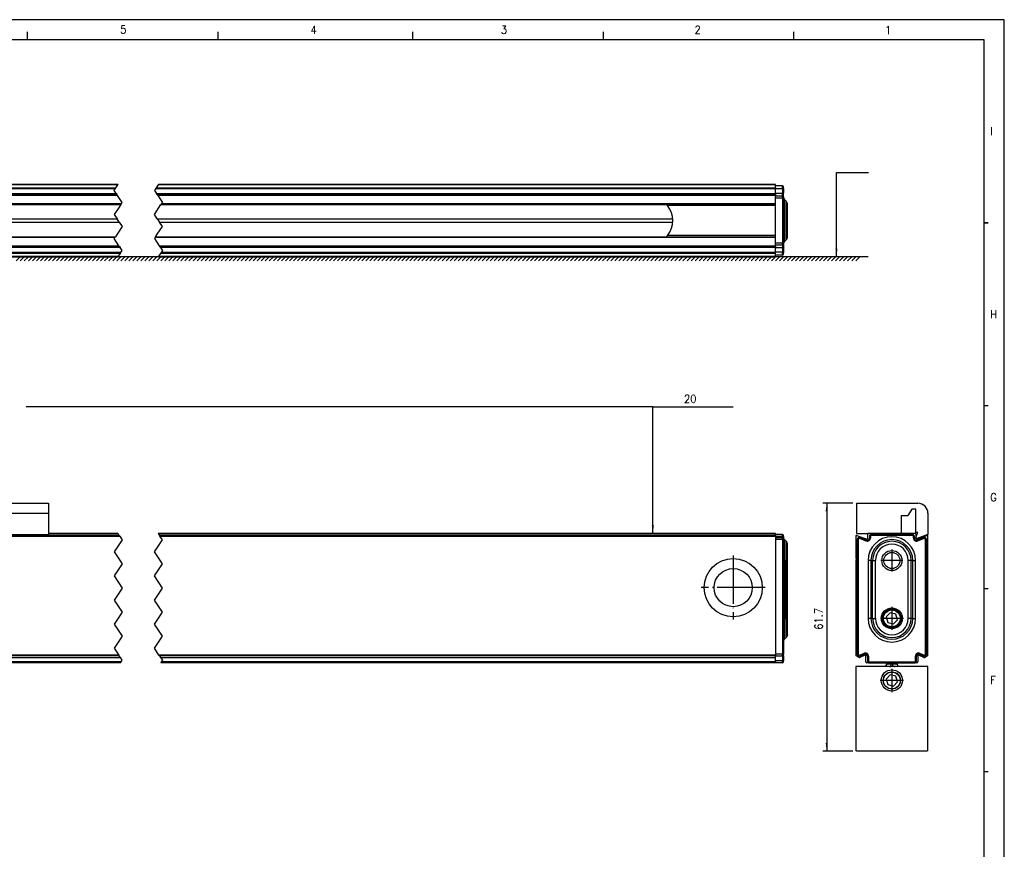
# Model space of a CAD drawing. Header units: inches. Extents: x -1131 to 977, y -1236 to -816.
# Tile 9 of 11: x -782 to -537, y -1023 to -816. Entities that reach past the tile are written whole.
import ezdxf

# ---------------------------------------------------------------- set-up
doc = ezdxf.new("R2010")
doc.units = ezdxf.units.IN
doc.linetypes.add('DOT_CENTER', pattern=[14, 12, -1, 0, -1])
doc.layers.add('1', color=7, linetype='Continuous')
doc.styles.add('CONVERTER_11', font='txt.shx', dxfattribs={"width": 0.9})
doc.dimstyles.new('ME10_DIM_10', dxfattribs={"dimtxt": 2, "dimasz": 2, "dimexe": 1, "dimexo": 1, "dimgap": 1, "dimtad": 1, "dimdec": 1, "dimdsep": 46, "dimtxsty": 'CONVERTER_11', "dimsah": 1, "dimcen": 0.09, "dimclrd": 2, "dimclre": 2, "dimclrt": 2, "dimadec": 0, "dimazin": 0, "dimtfac": 1, "dimtdec": 4, "dimtix": 1, "dimtmove": 0, "dimatfit": 3, "dimfxl": 1, "dimtolj": 1, "dimtzin": 0, "dimarcsym": 0})
doc.dimstyles.get("Standard").update_dxf_attribs({"dimtxt": 0.18, "dimasz": 0.18, "dimexe": 0.18, "dimexo": 0.0625, "dimgap": 0.09, "dimtad": 0, "dimtih": 1, "dimtoh": 1, "dimdec": 4, "dimzin": 0, "dimdsep": 46, "dimtxsty": 'Standard', "dimcen": 0.09, "dimadec": 0, "dimazin": 0, "dimtfac": 1, "dimtdec": 4, "dimtofl": 0, "dimtmove": 0, "dimatfit": 3, "dimfxl": 1, "dimtolj": 1, "dimtzin": 0, "dimarcsym": 0})

# ---------------------------------------------------------------- blocks, each defined once
blk = doc.blocks.new('CABEZA_S__9', base_point=(-574, -998.11))
at = {"color": 7, "linetype": 'Continuous'}
for p, q in [((-574, -977.01), (-574, -997.81)), ((-556, -977.01), (-574, -977.01)), ((-566.75, -976.99), (-566.85, -977.01)), ((-566.66, -976.97), (-566.75, -976.99)), ((-566.65, -976.96), (-566.66, -976.97)), ((-566.56, -976.91), (-566.65, -976.96)), ((-566.5, -976.86), (-566.56, -976.91)), ((-566.48, -976.84), (-566.5, -976.86)), ((-566.42, -976.76), (-566.48, -976.84)), ((-566.39, -976.7), (-566.42, -976.76)), ((-566.37, -976.66), (-566.39, -976.7)), ((-566.35, -976.56), (-566.37, -976.66)), ((-566.35, -976.15), (-566.35, -976.42)), ((-566.35, -976.51), (-566.35, -976.42)), ((-565.15, -976.42), (-566.35, -976.42)), ((-566.35, -976.51), (-566.35, -976.56)), ((-565.45, -977.01), (-565.36, -977)), ((-565.36, -977), (-565.22, -977.01)), ((-565.15, -976.15), (-565.15, -976.42)), ((-565.15, -976.43), (-565.15, -976.42)), ((-565.14, -976.44), (-565.15, -976.43)), ((-565.1, -976.47), (-565.14, -976.44)), ((-565.09, -976.48), (-565.1, -976.47)), ((-564.93, -976.48), (-565.09, -976.48)), ((-564.92, -976.47), (-564.93, -976.48)), ((-564.88, -976.44), (-564.92, -976.47)), ((-564.87, -976.43), (-564.88, -976.44)), ((-564.86, -976.42), (-564.87, -976.43)), ((-564.86, -976.15), (-564.86, -976.42)), ((-563.65, -976.42), (-564.86, -976.42)), ((-564.62, -977), (-564.8, -977.01)), ((-564.57, -977.01), (-564.62, -977)), ((-563.65, -976.42), (-563.65, -976.15)), ((-563.65, -976.42), (-563.65, -976.51)), ((-563.65, -976.51), (-563.65, -976.56)), ((-563.65, -976.56), (-563.63, -976.66)), ((-563.63, -976.66), (-563.61, -976.7)), ((-563.61, -976.7), (-563.58, -976.76)), ((-563.58, -976.76), (-563.52, -976.84)), ((-563.52, -976.84), (-563.5, -976.86)), ((-563.5, -976.86), (-563.44, -976.91)), ((-563.44, -976.91), (-563.35, -976.96)), ((-563.35, -976.96), (-563.34, -976.97)), ((-563.34, -976.97), (-563.25, -976.99)), ((-563.25, -976.99), (-563.15, -977.01)), ((-556, -997.81), (-556, -977.01)), ((-565.4, -979.12), (-566.4, -980.16)), ((-566.4, -980.16), (-566, -981.55)), ((-564, -979.46), (-565.4, -979.12)), ((-563.6, -980.85), (-564, -979.46)), ((-566, -981.55), (-564.6, -981.89)), ((-564.6, -981.89), (-563.6, -980.85)), ((-573.7, -998.11), (-574, -997.81)), ((-556.3, -998.11), (-573.7, -998.11)), ((-556, -997.81), (-556.3, -998.11))]:
    blk.add_line(p, q, dxfattribs=at)
for radius in [2.65, 2.15, 2.1]:
    blk.add_circle((-565, -980.51), radius, dxfattribs=at)
for points, knots in [([(-565.64, -977.01), (-565.59, -977), (-565.5, -976.99), (-565.36, -976.93), (-565.26, -976.83), (-565.18, -976.7), (-565.14, -976.56), (-565.15, -976.46), (-565.15, -976.42)], [0, 0, 0, 0, 0.142945, 0.2862716, 0.4302328, 0.5748704, 0.7200031, 0.8652885, 0.8652885, 0.8652885, 0.8652885]), ([(-564.86, -976.42), (-564.87, -976.46), (-564.88, -976.56), (-564.84, -976.7), (-564.76, -976.83), (-564.66, -976.93), (-564.52, -976.99), (-564.43, -977), (-564.38, -977.01)], [0, 0, 0, 0, 0.1454441, 0.2907339, 0.4355177, 0.5796089, 0.7230494, 0.8660985, 0.8660985, 0.8660985, 0.8660985])]:
    blk.add_open_spline(points, degree=3, knots=knots, dxfattribs=at)
at = {"layer": '1', "color": 2, "linetype": 'DOT_CENTER'}
for p, q in [((-565, -977.59), (-565, -983.42)), ((-562.08, -980.51), (-567.91, -980.51))]:
    blk.add_line(p, q, dxfattribs=at)
blk = doc.blocks.new('SOPORTE_INTERMEDIO_S__10', base_point=(-573.7, -945.21))
at = {"color": 7, "linetype": 'Continuous'}
for p, q in [((-573.7, -936.4), (-558.5, -936.4)), ((-573.7, -943.9), (-573.7, -936.4)), ((-560, -937.9), (-561, -939.4)), ((-559, -937.9), (-560, -937.9)), ((-559, -943.7), (-559, -937.9)), ((-556, -938.9), (-556, -944.2)), ((-562.7, -939.4), (-561, -939.4)), ((-562.7, -939.4), (-562.7, -943.9)), ((-558.53, -943.7), (-559, -943.7)), ((-558.99, -944.94), (-558.5, -943.7)), ((-558.5, -943.7), (-558.53, -943.7)), ((-573.7, -943.9), (-570.8, -943.9)), ((-556, -944.2), (-558.73, -945.2))]:
    blk.add_line(p, q, dxfattribs=at)
for centre, radius, start, end in [((-558.5, -938.9), 2.5, 0, 90), ((-558.8, -945.01), 0.2, 158.6115, 290)]:
    blk.add_arc(centre, radius, start, end, dxfattribs=at)
blk = doc.blocks.new('PERFIL_S__11', base_point=(-574, -976.15))
at = {"color": 7, "linetype": 'Continuous'}
for p, q in [((-574, -944.59), (-574, -950.1)), ((-573.73, -944.4), (-571.27, -945.3)), ((-573.6, -945.42), (-573.35, -945.42)), ((-573.6, -945.42), (-573.6, -973.95)), ((-573.35, -945.42), (-573.35, -973.95)), ((-572.93, -944.95), (-573.01, -945.18)), ((-571.36, -945.79), (-573.01, -945.18)), ((-571.27, -945.55), (-572.93, -944.95)), ((-571.36, -945.79), (-571.27, -945.55)), ((-571, -945.11), (-571, -944.1)), ((-559.2, -943.9), (-570.8, -943.9)), ((-570.6, -944.65), (-570.6, -945.08)), ((-570.6, -944.65), (-570.35, -944.65)), ((-570.35, -945.08), (-570.6, -945.08)), ((-570.35, -944.65), (-570.35, -945.08)), ((-570.1, -944.15), (-570.1, -944.4)), ((-559.9, -944.15), (-570.1, -944.15)), ((-559.9, -944.4), (-570.1, -944.4)), ((-559.9, -944.15), (-559.9, -944.4)), ((-559.4, -944.65), (-559.65, -944.65)), ((-559.65, -945.08), (-559.65, -944.65)), ((-559.4, -945.08), (-559.65, -945.08)), ((-559.4, -945.08), (-559.4, -944.65)), ((-559, -944.1), (-559, -945.11)), ((-558.73, -945.3), (-556.27, -944.4)), ((-557.07, -944.95), (-558.73, -945.55)), ((-558.73, -945.55), (-558.64, -945.79)), ((-556.99, -945.18), (-558.64, -945.79)), ((-556.99, -945.18), (-557.07, -944.95)), ((-556.65, -945.42), (-556.4, -945.42)), ((-556.65, -973.95), (-556.65, -945.42)), ((-556.4, -973.95), (-556.4, -945.42)), ((-556, -974.2), (-556, -944.59)), ((-574, -950.5), (-574, -974.2)), ((-573.84, -950.18), (-573.83, -950.19)), ((-573.83, -950.19), (-573.82, -950.2)), ((-573.82, -950.2), (-573.82, -950.21)), ((-573.82, -950.21), (-573.81, -950.23)), ((-573.8, -950.26), (-573.8, -950.27)), ((-573.8, -950.27), (-573.8, -950.28)), ((-573.8, -950.28), (-573.8, -950.29)), ((-573.8, -950.3), (-573.8, -950.32)), ((-570.21, -950.65), (-570.91, -950.65)), ((-570.91, -950.65), (-570.91, -965.05)), ((-570.21, -950.65), (-569.79, -950.65)), ((-570.21, -950.65), (-570.21, -965.05)), ((-569.79, -965.05), (-569.79, -950.65)), ((-569.79, -950.65), (-569.09, -950.65)), ((-569.09, -965.05), (-569.09, -950.65)), ((-560.91, -965.05), (-560.91, -950.65)), ((-560.21, -950.65), (-560.91, -950.65)), ((-559.79, -950.65), (-560.21, -950.65)), ((-560.21, -965.05), (-560.21, -950.65)), ((-559.79, -950.65), (-559.09, -950.65)), ((-559.79, -965.05), (-559.79, -950.65)), ((-559.09, -965.05), (-559.09, -950.65)), ((-570.21, -965.05), (-570.91, -965.05)), ((-570.21, -965.05), (-569.79, -965.05)), ((-569.79, -965.05), (-569.09, -965.05)), ((-565.4, -963.67), (-566.4, -964.71)), ((-566.4, -964.71), (-566, -966.1)), ((-564, -964.01), (-565.4, -963.67)), ((-564.6, -966.44), (-563.6, -965.4)), ((-563.6, -965.4), (-564, -964.01)), ((-560.21, -965.05), (-560.91, -965.05)), ((-559.79, -965.05), (-560.21, -965.05)), ((-559.79, -965.05), (-559.09, -965.05)), ((-566, -966.1), (-564.6, -966.44)), ((-573.18, -974.79), (-573.9, -974.37)), ((-573.6, -973.95), (-573.35, -973.95)), ((-573.01, -974.18), (-571.88, -973.73)), ((-572.91, -974.41), (-573.01, -974.18)), ((-571.74, -974.21), (-573, -974.79)), ((-572.91, -974.41), (-571.79, -973.96)), ((-571.79, -973.96), (-571.88, -973.73)), ((-571.46, -975.9), (-571.46, -974.39)), ((-571.1, -974.42), (-571.1, -975.65)), ((-571.1, -974.42), (-570.85, -974.42)), ((-571.1, -975.65), (-570.85, -975.65)), ((-570.85, -974.42), (-570.85, -975.65)), ((-559.15, -974.42), (-558.9, -974.42)), ((-559.15, -975.65), (-559.15, -974.42)), ((-558.9, -975.65), (-559.15, -975.65)), ((-558.9, -975.65), (-558.9, -974.42)), ((-558.54, -974.39), (-558.54, -975.9)), ((-557, -974.79), (-558.26, -974.21)), ((-558.12, -973.73), (-558.21, -973.96)), ((-558.21, -973.96), (-557.09, -974.41)), ((-558.12, -973.73), (-556.99, -974.18)), ((-557.09, -974.41), (-556.99, -974.18)), ((-556.1, -974.37), (-556.82, -974.79)), ((-556.4, -973.95), (-556.65, -973.95)), ((-570.82, -976.1), (-571.26, -976.1)), ((-570.6, -976.15), (-570.6, -975.9)), ((-570.6, -975.9), (-559.4, -975.9)), ((-570.6, -976.15), (-559.4, -976.15)), ((-559.4, -976.15), (-559.4, -975.9)), ((-558.74, -976.1), (-559.18, -976.1))]:
    blk.add_line(p, q, dxfattribs=at)
for centre, radius in [((-565, -950.65), 2.5), ((-565, -950.65), 2), ((-565, -965.05), 2.6), ((-565, -965.05), 2.35), ((-565, -965.05), 2.1)]:
    blk.add_circle(centre, radius, dxfattribs=at)
for centre, radius, start, end in [((-573.8, -944.59), 0.2, 70, 180), ((-573.1, -945.42), 0.5, 69.8637, 180), ((-573.1, -945.42), 0.25, 69.8637, 180), ((-571.1, -945.08), 0.75, 249.8637, 0), ((-571.1, -945.08), 0.5, 249.8637, 0), ((-571.2, -945.11), 0.2, 250, 0), ((-570.8, -944.1), 0.2, 90, 180), ((-565, -950.65), 5.91, 0, 180), ((-570.1, -944.65), 0.5, 90, 180), ((-570.1, -944.65), 0.25, 90, 180), ((-565, -950.65), 5.21, 0, 180), ((-565, -950.65), 4.79, 0, 180), ((-559.9, -944.65), 0.5, 0, 90), ((-559.9, -944.65), 0.25, 0, 90), ((-558.9, -945.08), 0.75, 180, 290.1363), ((-558.9, -945.08), 0.5, 180, 290.1363), ((-559.2, -944.1), 0.2, 360, 90), ((-558.8, -945.11), 0.2, 180, 290), ((-556.9, -945.42), 0.5, 0, 110.1363), ((-556.9, -945.42), 0.25, 0, 110.1363), ((-556.2, -944.59), 0.2, 0, 110), ((-565, -950.65), 4.09, 0, 180), ((-574, -950.3), 0.2, 270, 90), ((-565, -965.05), 5.91, 180, 0), ((-565, -965.05), 5.21, 180, 0), ((-565, -965.05), 4.79, 180, 0), ((-565, -965.05), 4.09, 180, 0), ((-573.8, -974.2), 0.2, 180, 240), ((-573.1, -973.95), 0.5, 180, 291.8014), ((-573.1, -973.95), 0.25, 180, 291.8014), ((-573.08, -974.61), 0.2, 240, 295), ((-571.6, -974.42), 0.75, 0, 111.8014), ((-571.6, -974.42), 0.5, 0, 111.8014), ((-571.66, -974.39), 0.2, 0, 115), ((-570.6, -975.65), 0.5, 180, 270), ((-570.6, -975.65), 0.25, 180, 270), ((-559.4, -975.65), 0.25, 270, 0), ((-559.4, -975.65), 0.5, 270, 0), ((-558.4, -974.42), 0.75, 68.1986, 180), ((-558.4, -974.42), 0.5, 68.1986, 180), ((-558.34, -974.39), 0.2, 65, 180), ((-556.9, -973.95), 0.5, 248.1986, 0), ((-556.92, -974.61), 0.2, 245, 300), ((-556.9, -973.95), 0.25, 248.1986, 0), ((-556.2, -974.2), 0.2, 300, 0), ((-571.26, -975.9), 0.2, 180, 270), ((-570.6, -975.65), 0.5, 244.1582, 247.5001), ((-559.4, -975.65), 0.5, 270, 295.8419), ((-558.74, -975.9), 0.2, 270, 0)]:
    blk.add_arc(centre, radius, start, end, dxfattribs=at)
at = {"layer": '1', "color": 2, "linetype": 'DOT_CENTER'}
for p, q in [((-565, -947.9), (-565, -953.4)), ((-562.25, -950.65), (-567.75, -950.65)), ((-565, -962.19), (-565, -967.91)), ((-562.14, -965.05), (-567.86, -965.05))]:
    blk.add_line(p, q, dxfattribs=at)
blk = doc.blocks.new('S_1140__12', base_point=(-574, -998.11))
for name, p in [('SOPORTE_INTERMEDIO_S__10', (-573.7, -945.21)), ('PERFIL_S__11', (-574, -976.15)), ('CABEZA_S__9', (-574, -998.11))]:
    blk.add_blockref(name, p)
blk = doc.blocks.new('*D55')
at = {"layer": '1', "color": 2, "linetype": 'Continuous'}
for p, q in [((-574.7, -936.4), (-582.22, -936.4)), ((-581.22, -936.4), (-581.22, -998.11)), ((-574.7, -998.11), (-582.22, -998.11))]:
    blk.add_line(p, q, dxfattribs=at)
at = {"layer": '1', "color": 2}
for points in [[(-580.96, -938.4), (-581.48, -938.4), (-581.22, -936.4)], [(-581.48, -996.11), (-580.96, -996.11), (-581.22, -998.11)]]:
    blk.add_solid(points, dxfattribs=at)
at = {"layer": '1', "color": 2, "insert": (-582.22, -967.87), "char_height": 2, "attachment_point": 7, "rotation": 90, "line_spacing_factor": 0.60024, "style": 'CONVERTER_11'}
blk.add_mtext('61.7', dxfattribs=at)
blk = doc.blocks.new('PERFIL_S__29', base_point=(-1001, -875))
at = {"color": 7, "linetype": 'Continuous'}
for p, q in [((-823.35, -858), (-758.3, -858)), ((-823.23, -857.82), (-758.18, -857.82)), ((-757.7, -857.1), (-822.75, -857.1)), ((-757.63, -857), (-822.68, -857)), ((-748.3, -858), (-594, -858)), ((-748.18, -857.82), (-594, -857.82)), ((-594, -857.1), (-747.7, -857.1)), ((-594, -857), (-747.63, -857)), ((-594, -857.1), (-594, -857)), ((-594, -857.82), (-594, -857.1)), ((-592.25, -857.4), (-594, -857.4)), ((-594, -857.82), (-594, -858)), ((-594, -859.26), (-594, -858)), ((-592.25, -858.09), (-592.25, -857.4)), ((-592.02, -858.03), (-592, -857.99)), ((-592, -857.99), (-592, -857.65)), ((-592, -857.99), (-592, -859.12)), ((-823.17, -859.26), (-758.13, -859.26)), ((-757.94, -859.54), (-822.98, -859.54)), ((-757.8, -859.74), (-822.85, -859.74)), ((-748.13, -859.26), (-594, -859.26)), ((-594, -859.54), (-747.94, -859.54)), ((-594, -859.74), (-747.8, -859.74)), ((-592.25, -858.09), (-594, -858.09)), ((-594, -859.21), (-592.25, -859.21)), ((-594, -859.54), (-594, -859.26)), ((-594, -859.54), (-594, -859.74)), ((-594, -860.18), (-594, -859.74)), ((-592.25, -859.9), (-594, -859.9)), ((-594, -860.4), (-594, -860.18)), ((-592.25, -860.4), (-594, -860.4)), ((-594, -871.6), (-594, -860.4)), ((-592.25, -858.09), (-592.25, -859.21)), ((-592.25, -859.9), (-592.25, -859.21)), ((-592.25, -860.4), (-592.25, -859.9)), ((-592.25, -860.4), (-592, -860.4)), ((-592.25, -860.4), (-592.25, -871.6)), ((-592, -860.15), (-592, -859.12)), ((-592, -859.14), (-592, -859.12)), ((-592, -860.4), (-592, -860.15)), ((-592, -860.4), (-592, -871.6)), ((-821.99, -861.97), (-756.94, -861.97)), ((-821.86, -861.77), (-756.81, -861.77)), ((-746.94, -861.97), (-594, -861.97)), ((-746.81, -861.77), (-594, -861.77)), ((-621, -861.97), (-621, -862.12)), ((-620.85, -862.3), (-621, -862.12)), ((-594, -862.3), (-620.85, -862.3)), ((-591.71, -860.79), (-591.29, -861.21)), ((-591.71, -871.21), (-591.71, -860.79)), ((-591.29, -870.79), (-591.29, -861.21)), ((-591, -862.14), (-591.02, -861.74)), ((-591, -870.09), (-591, -862.14)), ((-822.97, -865.56), (-757.93, -865.56)), ((-822.42, -866.39), (-757.37, -866.39)), ((-747.93, -865.56), (-619.59, -865.56)), ((-747.37, -866.39), (-619.58, -866.39)), ((-758.45, -870.23), (-823.5, -870.23)), ((-823.37, -870.03), (-758.32, -870.03)), ((-594, -870.23), (-748.45, -870.23)), ((-748.32, -870.03), (-594, -870.03)), ((-621, -869.87), (-620.85, -869.7)), ((-621, -869.87), (-621, -870.03)), ((-594, -869.7), (-620.85, -869.7)), ((-822.51, -872.26), (-757.46, -872.26)), ((-822.37, -872.46), (-757.33, -872.46)), ((-757.14, -872.74), (-822.18, -872.74)), ((-747.46, -872.26), (-594, -872.26)), ((-747.33, -872.46), (-594, -872.46)), ((-594, -872.74), (-747.14, -872.74)), ((-592.25, -871.6), (-594, -871.6)), ((-594, -871.82), (-594, -871.6)), ((-594, -872.26), (-594, -871.82)), ((-592.25, -872.1), (-594, -872.1)), ((-594, -872.46), (-594, -872.26)), ((-594, -872.46), (-594, -872.74)), ((-594, -874), (-594, -872.74)), ((-592.25, -871.6), (-592, -871.6)), ((-592.25, -872.1), (-592.25, -871.6)), ((-592.25, -872.1), (-592.25, -872.79)), ((-592, -871.85), (-592, -871.6)), ((-592, -871.85), (-591.98, -871.74)), ((-592, -871.91), (-592, -871.89)), ((-592, -871.91), (-592, -872.88)), ((-591.71, -871.21), (-591.29, -870.79)), ((-822.68, -875), (-757.63, -875)), ((-822.61, -874.9), (-757.57, -874.9)), ((-757.09, -874.18), (-822.13, -874.18)), ((-756.96, -874), (-822.01, -874)), ((-747.63, -875), (-594, -875)), ((-747.57, -874.9), (-594, -874.9)), ((-594, -874.18), (-747.09, -874.18)), ((-594, -874), (-746.96, -874)), ((-592.25, -872.79), (-594, -872.79)), ((-592.25, -873.91), (-594, -873.91)), ((-594, -874.18), (-594, -874)), ((-594, -874.9), (-594, -874.18)), ((-592.25, -874.6), (-594, -874.6)), ((-594, -874.9), (-594, -875)), ((-592.25, -872.79), (-592.25, -873.91)), ((-592.25, -874.6), (-592.25, -873.91)), ((-592.02, -873.97), (-592, -874.01)), ((-592, -872.88), (-592, -874.01)), ((-592, -874.35), (-592, -874.01))]:
    blk.add_line(p, q, dxfattribs=at)
at = {"color": 2, "linetype": 'DOT_CENTER'}
for p, q in [((-758.63, -858.5), (-758.3, -858)), ((-758.3, -858), (-758.18, -857.82)), ((-758.18, -857.82), (-757.7, -857.1)), ((-757.7, -857.1), (-757.63, -857)), ((-748.3, -858), (-748.63, -858.5)), ((-748.18, -857.82), (-748.3, -858)), ((-747.7, -857.1), (-748.18, -857.82)), ((-747.63, -857), (-747.7, -857.1)), ((-758.13, -859.26), (-758.63, -858.5)), ((-758.13, -859.26), (-757.94, -859.54)), ((-757.8, -859.74), (-757.94, -859.54)), ((-756.63, -861.5), (-757.8, -859.74)), ((-748.63, -858.5), (-748.13, -859.26)), ((-747.94, -859.54), (-748.13, -859.26)), ((-747.94, -859.54), (-747.8, -859.74)), ((-747.8, -859.74), (-746.63, -861.5)), ((-757.42, -862.69), (-758.63, -864.5)), ((-756.94, -861.97), (-757.42, -862.69)), ((-756.94, -861.97), (-756.81, -861.77)), ((-756.81, -861.77), (-756.63, -861.5)), ((-748.63, -864.5), (-746.99, -862.04)), ((-746.99, -862.04), (-746.94, -861.97)), ((-746.81, -861.77), (-746.94, -861.97)), ((-746.63, -861.5), (-746.81, -861.77)), ((-758.63, -864.5), (-757.93, -865.56)), ((-747.93, -865.56), (-748.63, -864.5)), ((-757.37, -866.39), (-757.93, -865.56)), ((-756.63, -867.5), (-757.92, -869.43)), ((-757.37, -866.39), (-756.63, -867.5)), ((-747.93, -865.56), (-747.37, -866.39)), ((-747.92, -869.43), (-746.63, -867.5)), ((-746.63, -867.5), (-747.37, -866.39)), ((-758.63, -870.5), (-758.45, -870.23)), ((-758.45, -870.23), (-758.32, -870.03)), ((-757.92, -869.43), (-758.32, -870.03)), ((-748.45, -870.23), (-748.63, -870.5)), ((-748.32, -870.03), (-748.45, -870.23)), ((-748.32, -870.03), (-747.92, -869.43)), ((-757.46, -872.26), (-758.63, -870.5)), ((-757.33, -872.46), (-757.46, -872.26)), ((-757.33, -872.46), (-757.14, -872.74)), ((-756.63, -873.5), (-757.14, -872.74)), ((-748.63, -870.5), (-747.46, -872.26)), ((-747.46, -872.26), (-747.33, -872.46)), ((-747.14, -872.74), (-747.33, -872.46)), ((-747.14, -872.74), (-746.63, -873.5)), ((-757.63, -875), (-757.57, -874.9)), ((-757.57, -874.9), (-757.09, -874.18)), ((-757.09, -874.18), (-756.96, -874)), ((-756.96, -874), (-756.63, -873.5)), ((-747.57, -874.9), (-747.63, -875)), ((-747.09, -874.18), (-747.57, -874.9)), ((-746.96, -874), (-747.09, -874.18)), ((-746.63, -873.5), (-746.96, -874))]:
    blk.add_line(p, q, dxfattribs=at)
at = {"color": 7, "linetype": 'Continuous'}
for centre, radius, start, end in [((-592.25, -857.65), 0.25, 0, 90), ((-592.25, -860.15), 0.25, 0, 90), ((-591, -860.09), 1, 180, 225), ((-625.26, -866), 5.76, 319.9919, 40.0081), ((-592, -861.91), 1, 10.0007, 45.0009), ((-592, -870.09), 1, 315, 0), ((-592.25, -871.85), 0.25, 270, 0), ((-591, -871.91), 1, 135.0005, 170.0005), ((-592.25, -874.35), 0.25, 270, 0)]:
    blk.add_arc(centre, radius, start, end, dxfattribs=at)
for points, knots in [([(-592.25, -858.09), (-592.23, -858.08), (-592.18, -858.08), (-592.11, -858.07), (-592.06, -858.06), (-592.03, -858.04), (-592.02, -858.03)], [0, 0, 0, 0, 0.0726822, 0.1400199, 0.1973773, 0.2417482, 0.2417482, 0.2417482, 0.2417482]), ([(-592.25, -859.21), (-592.22, -859.21), (-592.17, -859.21), (-592.09, -859.2), (-592.04, -859.18), (-592.01, -859.15), (-592, -859.14)], [0, 0, 0, 0, 0.0856873, 0.1625879, 0.2236192, 0.2660457, 0.2660457, 0.2660457, 0.2660457]), ([(-592, -872.87), (-592.01, -872.86), (-592.03, -872.83), (-592.09, -872.8), (-592.17, -872.79), (-592.22, -872.79), (-592.25, -872.79)], [0, 0, 0, 0, 0.04733, 0.1089215, 0.185823, 0.2715115, 0.2715115, 0.2715115, 0.2715115]), ([(-592.02, -873.97), (-592.03, -873.96), (-592.06, -873.94), (-592.11, -873.93), (-592.18, -873.92), (-592.23, -873.92), (-592.25, -873.91)], [0, 0, 0, 0, 0.044371, 0.101728, 0.1690647, 0.2417458, 0.2417458, 0.2417458, 0.2417458])]:
    blk.add_open_spline(points, degree=3, knots=knots, dxfattribs=at)
blk.add_open_spline([(-592, -872.88), (-592, -872.88), (-592, -872.87), (-592, -872.87), (-592, -872.87)], degree=3, dxfattribs=at)
blk = doc.blocks.new('S_1140__30', base_point=(-1001, -875))
blk.add_blockref('PERFIL_S__29', (-1001, -875))
blk = doc.blocks.new('SOPORTE_INTERMEDIO_S__35', base_point=(-805, -944.39))
at = {"color": 7, "linetype": 'Continuous'}
for p, q in [((-805, -936.4), (-795, -936.4)), ((-805, -936.4), (-805, -938.9)), ((-795, -936.4), (-785, -936.4)), ((-795, -936.4), (-795, -938.9)), ((-785, -936.4), (-785, -938.9)), ((-785, -936.4), (-775, -936.4)), ((-775, -936.4), (-775, -938.9)), ((-805, -938.9), (-795, -938.9)), ((-805, -938.9), (-805, -944.2)), ((-795, -938.9), (-795, -944.2)), ((-785, -938.9), (-775, -938.9)), ((-785, -944.2), (-785, -938.9)), ((-775, -938.9), (-775, -944.2)), ((-792.25, -939.4), (-792.25, -940.4)), ((-787.75, -939.4), (-787.75, -940.4)), ((-805, -944.2), (-795, -944.2)), ((-805, -944.2), (-805, -944.39)), ((-795, -944.2), (-795, -944.39)), ((-785, -944.39), (-785, -944.2)), ((-785, -944.2), (-775, -944.2)), ((-775, -944.2), (-775, -944.39))]:
    blk.add_line(p, q, dxfattribs=at)
for centre, start, end in [((-790, -939.4), 0, 180), ((-790, -940.4), 180, 0)]:
    blk.add_arc(centre, 2.25, start, end, dxfattribs=at)
blk = doc.blocks.new('PERFIL_S__36', base_point=(-1001, -976.15))
at = {"color": 7, "linetype": 'Continuous'}
for p, q in [((-822.42, -944.39), (-757.37, -944.39)), ((-822.29, -944.59), (-757.24, -944.59)), ((-757.7, -943.9), (-775, -943.9)), ((-757.57, -944.1), (-775, -944.1)), ((-594, -943.9), (-747.7, -943.9)), ((-594, -944.1), (-747.57, -944.1)), ((-747.37, -944.39), (-594, -944.39)), ((-747.24, -944.59), (-594, -944.59)), ((-594, -944.1), (-594, -943.9)), ((-594, -944.39), (-594, -944.1)), ((-592.25, -944.15), (-594, -944.15)), ((-594, -944.39), (-594, -944.59)), ((-594, -944.59), (-594, -974.2)), ((-592.25, -944.65), (-594, -944.65)), ((-594, -944.92), (-592.25, -944.92)), ((-592.25, -945.42), (-594, -945.42)), ((-592.25, -944.65), (-592.25, -944.15)), ((-592.25, -944.65), (-592.25, -944.92)), ((-592.25, -944.65), (-592, -944.65)), ((-592.25, -944.92), (-592.16, -944.93)), ((-592.25, -945.42), (-592.25, -944.92)), ((-592.25, -945.42), (-592.25, -973.95)), ((-592.25, -945.42), (-592, -945.42)), ((-592.16, -944.93), (-592.03, -945.04)), ((-592.03, -945.04), (-592, -945.18)), ((-592, -945.08), (-592.02, -945.08)), ((-592, -944.65), (-592, -944.4)), ((-592, -944.65), (-592, -945.08)), ((-591.98, -944.95), (-592, -944.88)), ((-592, -945.08), (-592, -945.18)), ((-592, -945.42), (-592, -945.18)), ((-592, -945.42), (-592, -973.95)), ((-591.92, -945.15), (-591.98, -944.95)), ((-591.87, -945.28), (-591.92, -945.15)), ((-591.71, -945.44), (-591.87, -945.28)), ((-591.29, -945.85), (-591.71, -945.44)), ((-591.71, -950.65), (-591.71, -945.44)), ((-591.17, -946.04), (-591.29, -945.85)), ((-591.29, -950.65), (-591.29, -945.85)), ((-591.13, -946.11), (-591.17, -946.04)), ((-591.08, -946.29), (-591.13, -946.11)), ((-591.02, -946.43), (-591.08, -946.29)), ((-591, -946.68), (-591.02, -946.43)), ((-591, -950.65), (-591, -946.68)), ((-591.71, -950.65), (-592, -950.65)), ((-591.71, -950.65), (-591.71, -965.05)), ((-591.71, -950.65), (-591.29, -950.65)), ((-591.29, -950.65), (-591, -950.65)), ((-591.29, -965.05), (-591.29, -950.65)), ((-591, -965.05), (-591, -950.65)), ((-591.71, -965.05), (-592, -965.05)), ((-591.71, -970.25), (-591.71, -965.05)), ((-591.71, -965.05), (-591.29, -965.05)), ((-591.29, -969.77), (-591.29, -965.05)), ((-591.29, -965.05), (-591, -965.05)), ((-591, -969.13), (-591, -965.05)), ((-592, -970.95), (-591.98, -970.75)), ((-591.98, -970.75), (-591.97, -970.73)), ((-591.97, -970.73), (-591.87, -970.42)), ((-591.87, -970.42), (-591.76, -970.28)), ((-591.76, -970.28), (-591.71, -970.26)), ((-591.29, -969.85), (-591.71, -970.26)), ((-591.71, -970.26), (-591.71, -970.25)), ((-591.17, -969.66), (-591.29, -969.85)), ((-591.29, -969.85), (-591.29, -969.77)), ((-591.13, -969.59), (-591.17, -969.66)), ((-591.03, -969.32), (-591.13, -969.59)), ((-591.02, -969.27), (-591.03, -969.32)), ((-591, -969.13), (-591.02, -969.27)), ((-757.5, -974.2), (-822.55, -974.2)), ((-757.39, -974.37), (-822.43, -974.37)), ((-822.16, -974.79), (-757.11, -974.79)), ((-822.14, -974.81), (-757.09, -974.81)), ((-594, -974.2), (-747.5, -974.2)), ((-594, -974.37), (-747.39, -974.37)), ((-747.11, -974.79), (-594, -974.79)), ((-747.09, -974.81), (-594, -974.81)), ((-592.25, -973.95), (-594, -973.95)), ((-594, -974.37), (-594, -974.2)), ((-594, -974.79), (-594, -974.37)), ((-592.25, -974.45), (-594, -974.45)), ((-594, -974.79), (-594, -974.81)), ((-594, -975.9), (-594, -974.81)), ((-592.25, -975.65), (-594, -975.65)), ((-592.25, -973.95), (-592, -973.95)), ((-592.25, -974.45), (-592.25, -973.95)), ((-592.16, -974.43), (-592.25, -974.45)), ((-592.25, -974.45), (-592.25, -975.65)), ((-592.25, -976.15), (-592.25, -975.65)), ((-592.25, -975.65), (-592, -975.65)), ((-592.03, -974.32), (-592.16, -974.43)), ((-592.15, -974.42), (-592, -974.42)), ((-592, -974.2), (-592.03, -974.32)), ((-592, -974.2), (-592, -973.95)), ((-592, -974.42), (-592, -974.2)), ((-592, -974.42), (-592, -975.65)), ((-592, -975.9), (-592, -975.65)), ((-757.03, -976.1), (-822.08, -976.1)), ((-756.9, -975.9), (-821.94, -975.9)), ((-594, -976.1), (-747.03, -976.1)), ((-594, -975.9), (-746.9, -975.9)), ((-594, -975.9), (-594, -976.1)), ((-594, -976.15), (-594, -976.1)), ((-592.25, -976.15), (-594, -976.15))]:
    blk.add_line(p, q, dxfattribs=at)
at = {"color": 2, "linetype": 'DOT_CENTER'}
for p, q in [((-756.63, -945.5), (-758.63, -948.5)), ((-757.57, -944.1), (-757.7, -943.9)), ((-757.37, -944.39), (-757.57, -944.1)), ((-757.24, -944.59), (-757.37, -944.39)), ((-757.24, -944.59), (-756.63, -945.5)), ((-748.63, -948.5), (-746.63, -945.5)), ((-747.7, -943.9), (-747.57, -944.1)), ((-747.57, -944.1), (-747.37, -944.39)), ((-747.37, -944.39), (-747.24, -944.59)), ((-746.63, -945.5), (-747.24, -944.59)), ((-758.63, -948.5), (-756.63, -951.5)), ((-746.63, -951.5), (-748.63, -948.5)), ((-756.63, -951.5), (-758.63, -954.5)), ((-748.63, -954.5), (-746.63, -951.5)), ((-758.63, -954.5), (-756.63, -957.5)), ((-746.63, -957.5), (-748.63, -954.5)), ((-756.63, -957.5), (-758.63, -960.5)), ((-748.63, -960.5), (-746.63, -957.5)), ((-758.63, -960.5), (-756.63, -963.5)), ((-746.63, -963.5), (-748.63, -960.5)), ((-756.63, -963.5), (-758.63, -966.5)), ((-748.63, -966.5), (-746.63, -963.5)), ((-758.63, -966.5), (-756.63, -969.5)), ((-746.63, -969.5), (-748.63, -966.5)), ((-756.63, -969.5), (-758.63, -972.5)), ((-748.63, -972.5), (-746.63, -969.5)), ((-758.63, -972.5), (-757.5, -974.2)), ((-747.5, -974.2), (-748.63, -972.5)), ((-757.39, -974.37), (-757.5, -974.2)), ((-757.11, -974.79), (-757.39, -974.37)), ((-757.09, -974.81), (-757.11, -974.79)), ((-756.63, -975.5), (-757.09, -974.81)), ((-756.9, -975.9), (-756.63, -975.5)), ((-747.5, -974.2), (-747.39, -974.37)), ((-747.39, -974.37), (-747.11, -974.79)), ((-747.11, -974.79), (-747.09, -974.81)), ((-747.09, -974.81), (-746.63, -975.5)), ((-746.63, -975.5), (-746.9, -975.9)), ((-757.03, -976.1), (-756.9, -975.9)), ((-746.9, -975.9), (-747.03, -976.1))]:
    blk.add_line(p, q, dxfattribs=at)
at = {"color": 7, "linetype": 'Continuous'}
for radius in [7.25, 4.75]:
    blk.add_circle((-604.5, -957.4), radius, dxfattribs=at)
for centre, start, end in [((-592.25, -944.4), 0, 90), ((-592.25, -975.9), 270, 0)]:
    blk.add_arc(centre, 0.25, start, end, dxfattribs=at)
at = {"layer": '1', "color": 2, "linetype": 'DOT_CENTER'}
for p, q in [((-604.5, -949.42), (-604.5, -965.37)), ((-596.52, -957.4), (-612.47, -957.4))]:
    blk.add_line(p, q, dxfattribs=at)
blk = doc.blocks.new('S_1140__37', base_point=(-1001, -998.11))
for name, p in [('SOPORTE_INTERMEDIO_S__35', (-805, -944.39)), ('PERFIL_S__36', (-1001, -976.15))]:
    blk.add_blockref(name, p)
blk = doc.blocks.new('Marco_a2', base_point=(-834, -1026))
at = {"layer": '1', "color": 2, "linetype": 'Continuous'}
for p, q in [((-537, -816), (-1131, -816)), ((-537, -1236), (-537, -816)), ((-780.18, -821), (-780.18, -819)), ((-732.77, -821), (-732.77, -819)), ((-684.25, -821), (-684.25, -819)), ((-636.83, -821), (-636.83, -819)), ((-589.42, -821), (-589.42, -819)), ((-541, -866.56), (-542, -866.56)), ((-542, -866.56), (-541, -866.56)), ((-541, -912.11), (-542, -912.11)), ((-541, -957.67), (-542, -957.67)), ((-541, -1003.22), (-542, -1003.22))]:
    blk.add_line(p, q, dxfattribs=at)
at = {"layer": '1', "color": 7, "linetype": 'Continuous'}
for p, q in [((-542, -821), (-1111, -821)), ((-542, -1231), (-542, -821))]:
    blk.add_line(p, q, dxfattribs=at)
at = {"layer": '1', "color": 2, "char_height": 2, "attachment_point": 4, "line_spacing_factor": 1.20048, "style": 'CONVERTER_11'}
for s, insert in [('5', (-757.14, -818.44)), ('4', (-709.72, -818.51)), ('3', (-662.35, -818.51)), ('2', (-614.12, -818.49)), ('1', (-566.71, -818.57)), ('I', (-540.5, -843.78)), ('H', (-540.5, -889.33)), ('G', (-540.5, -934.89)), ('F', (-540.5, -980.44))]:
    blk.add_mtext(s, dxfattribs=dict(at, insert=insert))
blk = doc.blocks.new('Top', base_point=(-834, -1026))
blk.add_blockref('Marco_a2', (-834, -1026))
blk = doc.blocks.new('_dummy_frame', base_point=(-1131, -1236))
blk.add_blockref('Top', (-834, -1026))
blk = doc.blocks.new('C', base_point=(-565, -971))
blk.add_blockref('S_1140__12', (-574, -998.11))
at = {"layer": '1'}
dim = blk.add_linear_dim(base=(-581.22, -936.4), p1=(-573.7, -998.11), p2=(-573.7, -936.4), angle=90, dimstyle='ME10_DIM_10', dxfattribs=at)
dim.commit()
dim.dimension.update_dxf_attribs({"geometry": '*D55', "text_midpoint": (-583.22, -965.45), "text_rotation": 90})
blk = doc.blocks.new('E', base_point=(-845, -866))
at = {"layer": '1', "color": 7, "linetype": 'Continuous'}
for p, q in [((-570.886, -875), (-1011.386, -875)), ((-782.005, -875), (-783.005, -876)), ((-781.005, -875), (-782.005, -876)), ((-780.005, -875), (-781.005, -876)), ((-779.005, -875), (-780.005, -876)), ((-778.005, -875), (-779.005, -876)), ((-777.005, -875), (-778.005, -876)), ((-776.005, -875), (-777.005, -876)), ((-775.005, -875), (-776.005, -876)), ((-774.005, -875), (-775.005, -876)), ((-773.005, -875), (-774.005, -876)), ((-772.005, -875), (-773.005, -876)), ((-771.005, -875), (-772.005, -876)), ((-770.005, -875), (-771.005, -876)), ((-769.005, -875), (-770.005, -876)), ((-768.005, -875), (-769.005, -876)), ((-767.005, -875), (-768.005, -876)), ((-766.005, -875), (-767.005, -876)), ((-765.005, -875), (-766.005, -876)), ((-764.005, -875), (-765.005, -876)), ((-763.005, -875), (-764.005, -876)), ((-762.005, -875), (-763.005, -876)), ((-761.005, -875), (-762.005, -876)), ((-760.005, -875), (-761.005, -876)), ((-759.005, -875), (-760.005, -876)), ((-758.005, -875), (-759.005, -876)), ((-757.005, -875), (-758.005, -876)), ((-756.005, -875), (-757.005, -876)), ((-755.005, -875), (-756.005, -876)), ((-754.005, -875), (-755.005, -876)), ((-753.005, -875), (-754.005, -876)), ((-752.005, -875), (-753.005, -876)), ((-751.005, -875), (-752.005, -876)), ((-750.005, -875), (-751.005, -876)), ((-749.005, -875), (-750.005, -876)), ((-748.005, -875), (-749.005, -876)), ((-747.005, -875), (-748.005, -876)), ((-746.005, -875), (-747.005, -876)), ((-745.005, -875), (-746.005, -876)), ((-744.005, -875), (-745.005, -876)), ((-743.005, -875), (-744.005, -876)), ((-742.005, -875), (-743.005, -876)), ((-741.005, -875), (-742.005, -876)), ((-740.005, -875), (-741.005, -876)), ((-739.005, -875), (-740.005, -876)), ((-738.005, -875), (-739.005, -876)), ((-737.005, -875), (-738.005, -876)), ((-736.005, -875), (-737.005, -876)), ((-735.005, -875), (-736.005, -876)), ((-734.005, -875), (-735.005, -876)), ((-733.005, -875), (-734.005, -876)), ((-732.005, -875), (-733.005, -876)), ((-731.005, -875), (-732.005, -876)), ((-730.005, -875), (-731.005, -876)), ((-729.005, -875), (-730.005, -876)), ((-728.005, -875), (-729.005, -876)), ((-727.005, -875), (-728.005, -876)), ((-726.005, -875), (-727.005, -876)), ((-725.005, -875), (-726.005, -876)), ((-724.005, -875), (-725.005, -876)), ((-723.005, -875), (-724.005, -876)), ((-722.005, -875), (-723.005, -876)), ((-721.005, -875), (-722.005, -876)), ((-720.005, -875), (-721.005, -876)), ((-719.005, -875), (-720.005, -876)), ((-718.005, -875), (-719.005, -876)), ((-717.005, -875), (-718.005, -876)), ((-716.005, -875), (-717.005, -876)), ((-715.005, -875), (-716.005, -876)), ((-714.005, -875), (-715.005, -876)), ((-713.005, -875), (-714.005, -876)), ((-712.005, -875), (-713.005, -876)), ((-711.005, -875), (-712.005, -876)), ((-710.005, -875), (-711.005, -876)), ((-709.005, -875), (-710.005, -876)), ((-708.005, -875), (-709.005, -876)), ((-707.005, -875), (-708.005, -876)), ((-706.005, -875), (-707.005, -876)), ((-705.005, -875), (-706.005, -876)), ((-704.005, -875), (-705.005, -876)), ((-703.005, -875), (-704.005, -876)), ((-702.005, -875), (-703.005, -876)), ((-701.005, -875), (-702.005, -876)), ((-700.005, -875), (-701.005, -876)), ((-699.005, -875), (-700.005, -876)), ((-698.005, -875), (-699.005, -876)), ((-697.005, -875), (-698.005, -876)), ((-696.005, -875), (-697.005, -876)), ((-695.005, -875), (-696.005, -876)), ((-694.005, -875), (-695.005, -876)), ((-693.005, -875), (-694.005, -876)), ((-692.005, -875), (-693.005, -876)), ((-691.005, -875), (-692.005, -876)), ((-690.005, -875), (-691.005, -876)), ((-689.005, -875), (-690.005, -876)), ((-688.005, -875), (-689.005, -876)), ((-687.005, -875), (-688.005, -876)), ((-686.005, -875), (-687.005, -876)), ((-685.005, -875), (-686.005, -876)), ((-684.005, -875), (-685.005, -876)), ((-683.005, -875), (-684.005, -876)), ((-682.005, -875), (-683.005, -876)), ((-681.005, -875), (-682.005, -876)), ((-680.005, -875), (-681.005, -876)), ((-679.005, -875), (-680.005, -876)), ((-678.005, -875), (-679.005, -876)), ((-677.005, -875), (-678.005, -876)), ((-676.005, -875), (-677.005, -876)), ((-675.005, -875), (-676.005, -876)), ((-674.005, -875), (-675.005, -876)), ((-673.005, -875), (-674.005, -876)), ((-672.005, -875), (-673.005, -876)), ((-671.005, -875), (-672.005, -876)), ((-670.005, -875), (-671.005, -876)), ((-669.005, -875), (-670.005, -876)), ((-668.005, -875), (-669.005, -876)), ((-667.005, -875), (-668.005, -876)), ((-666.005, -875), (-667.005, -876)), ((-665.005, -875), (-666.005, -876)), ((-664.005, -875), (-665.005, -876)), ((-663.005, -875), (-664.005, -876)), ((-662.005, -875), (-663.005, -876)), ((-661.005, -875), (-662.005, -876)), ((-660.005, -875), (-661.005, -876)), ((-659.005, -875), (-660.005, -876)), ((-658.005, -875), (-659.005, -876)), ((-657.005, -875), (-658.005, -876)), ((-656.005, -875), (-657.005, -876)), ((-655.005, -875), (-656.005, -876)), ((-654.005, -875), (-655.005, -876)), ((-653.005, -875), (-654.005, -876)), ((-652.005, -875), (-653.005, -876)), ((-651.005, -875), (-652.005, -876)), ((-650.005, -875), (-651.005, -876)), ((-649.005, -875), (-650.005, -876)), ((-648.005, -875), (-649.005, -876)), ((-647.005, -875), (-648.005, -876)), ((-646.005, -875), (-647.005, -876)), ((-645.005, -875), (-646.005, -876)), ((-644.005, -875), (-645.005, -876)), ((-643.005, -875), (-644.005, -876)), ((-642.005, -875), (-643.005, -876)), ((-641.005, -875), (-642.005, -876)), ((-640.005, -875), (-641.005, -876)), ((-639.005, -875), (-640.005, -876)), ((-638.005, -875), (-639.005, -876)), ((-637.005, -875), (-638.005, -876)), ((-636.005, -875), (-637.005, -876)), ((-635.005, -875), (-636.005, -876)), ((-634.005, -875), (-635.005, -876)), ((-633.005, -875), (-634.005, -876)), ((-632.005, -875), (-633.005, -876)), ((-631.005, -875), (-632.005, -876)), ((-630.005, -875), (-631.005, -876)), ((-629.005, -875), (-630.005, -876)), ((-628.005, -875), (-629.005, -876)), ((-627.005, -875), (-628.005, -876)), ((-626.005, -875), (-627.005, -876)), ((-625.005, -875), (-626.005, -876)), ((-624.005, -875), (-625.005, -876)), ((-623.005, -875), (-624.005, -876)), ((-622.005, -875), (-623.005, -876)), ((-621.005, -875), (-622.005, -876)), ((-620.005, -875), (-621.005, -876)), ((-619.005, -875), (-620.005, -876)), ((-618.005, -875), (-619.005, -876)), ((-617.005, -875), (-618.005, -876)), ((-616.005, -875), (-617.005, -876)), ((-615.005, -875), (-616.005, -876)), ((-614.005, -875), (-615.005, -876)), ((-613.005, -875), (-614.005, -876)), ((-612.005, -875), (-613.005, -876)), ((-611.005, -875), (-612.005, -876)), ((-610.005, -875), (-611.005, -876)), ((-609.005, -875), (-610.005, -876)), ((-608.005, -875), (-609.005, -876)), ((-607.005, -875), (-608.005, -876)), ((-606.005, -875), (-607.005, -876)), ((-605.005, -875), (-606.005, -876)), ((-604.005, -875), (-605.005, -876)), ((-603.005, -875), (-604.005, -876)), ((-602.005, -875), (-603.005, -876)), ((-601.005, -875), (-602.005, -876)), ((-600.005, -875), (-601.005, -876)), ((-599.005, -875), (-600.005, -876)), ((-598.005, -875), (-599.005, -876)), ((-597.005, -875), (-598.005, -876)), ((-596.005, -875), (-597.005, -876)), ((-595.005, -875), (-596.005, -876)), ((-594.005, -875), (-595.005, -876)), ((-593.005, -875), (-594.005, -876)), ((-592.005, -875), (-593.005, -876)), ((-591.005, -875), (-592.005, -876)), ((-590.005, -875), (-591.005, -876)), ((-589.005, -875), (-590.005, -876)), ((-588.005, -875), (-589.005, -876)), ((-587.005, -875), (-588.005, -876)), ((-586.005, -875), (-587.005, -876)), ((-585.005, -875), (-586.005, -876)), ((-584.005, -875), (-585.005, -876)), ((-583.005, -875), (-584.005, -876)), ((-582.005, -875), (-583.005, -876)), ((-581.005, -875), (-582.005, -876)), ((-580.005, -875), (-581.005, -876)), ((-579.005, -875), (-580.005, -876)), ((-578.005, -875), (-579.005, -876)), ((-577.005, -875), (-578.005, -876)), ((-576.005, -875), (-577.005, -876)), ((-575.005, -875), (-576.005, -876)), ((-574.005, -875), (-575.005, -876)), ((-573.005, -875), (-574.005, -876))]:
    blk.add_line(p, q, dxfattribs=at)
at = {"layer": '1', "color": 2}
blk.add_solid([(-579.059, -873), (-578.533, -873), (-578.796, -875)], dxfattribs=at)
blk.add_blockref('S_1140__30', (-1001, -875))
at = {"layer": '1', "color": 2, "linetype": 'Continuous', "has_arrowhead": 0}
blk.add_leader([(-578.796, -875), (-578.796, -854.078), (-570.796, -854.078)], dimstyle='Standard', dxfattribs=at)
blk = doc.blocks.new('A', base_point=(-845, -971))
at = {"layer": '1', "color": 2, "linetype": 'Continuous'}
blk.add_line((-624.5039, -912.4254), (-604.5039, -912.4254), dxfattribs=at)
at = {"layer": '1', "color": 7}
blk.add_point((-624.5039, -912.4254), dxfattribs=at)
at = {"layer": '1', "color": 2}
blk.add_solid([(-624.7672, -941.895), (-624.2406, -941.895), (-624.5039, -943.895)], dxfattribs=at)
blk.add_blockref('S_1140__37', (-1001, -998.105))
at = {"layer": '1', "color": 2, "style": 'CONVERTER_11', "width": 0.9}
blk.add_text('20', height=2, dxfattribs=at).set_placement((-616.7454, -911.3953))
at = {"layer": '1', "color": 2, "linetype": 'Continuous', "has_arrowhead": 0}
blk.add_leader([(-624.5039, -943.895), (-624.5039, -912.4254), (-780.5688, -912.4254)], dimstyle='Standard', dxfattribs=at)

msp = doc.modelspace()

# ---------------------------------------------------------------- block references
for name, p in [('E', (-845, -866)), ('A', (-845, -971)), ('C', (-565, -971))]:
    msp.add_blockref(name, p)
at = {"layer": '1'}
msp.add_blockref('_dummy_frame', (-1131, -1236), dxfattribs=at)

doc.saveas('drawing.dxf')
